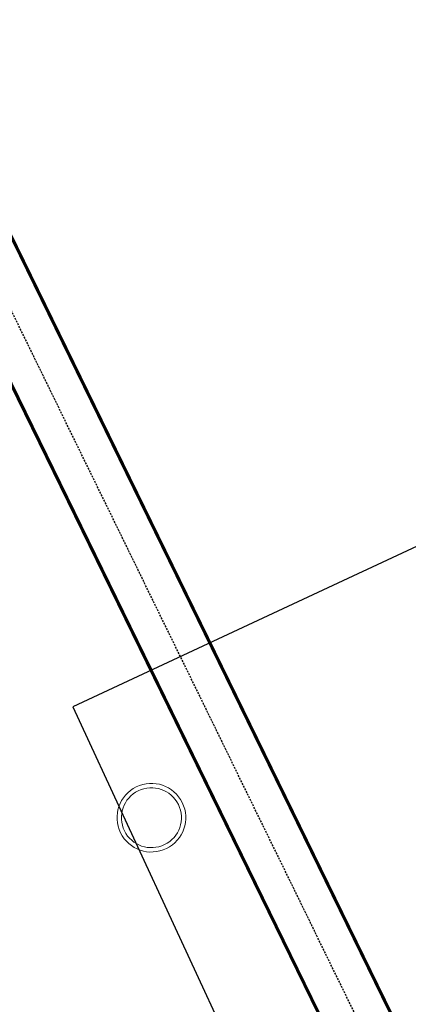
# Model space of a CAD drawing. Header units: millimetres. Extents: x -197461 to 862495, y -970068 to 63888.
# Tile 164 of 205: x -126342 to -125098, y -161758 to -158604. Entities that reach past the tile are written whole.
import ezdxf

# ---------------------------------------------------------------- set-up
doc = ezdxf.new("R2010")
doc.units = ezdxf.units.MM
doc.linetypes.add('HIDDEN', pattern=[9.525, 6.35, -3.175])
for name, color, linetype, lineweight in [('A-DETL', 90, 'CONTINUOUS', 5), ('A-Wall', 252, 'CONTINUOUS', 0), ('M-HVAC-CDFF', 50, 'CONTINUOUS', 5)]:
    doc.layers.add(name, color=color, linetype=linetype, lineweight=lineweight)
doc.layers.add('UAS', color=240, linetype='CONTINUOUS')

# ---------------------------------------------------------------- blocks, each defined once
blk = doc.blocks.new('Swegon_AB_LOCKZONE_Bb_ALSd-_RO_RFA_2018_LevelBased - LOCKZONE Bb 100-RO_ALSd 80-100-2486362-Pirmā stāva plāns uz atzīmes 0_000 M1-150')
at = {"layer": 'M-HVAC-CDFF', "color": 252}
for radius, start, end in [(110, 360, 180), (96, 360, 180), (110, 180, 360), (96, 180, 360)]:
    blk.add_arc((0, 0), radius, start, end, dxfattribs=at)

msp = doc.modelspace()

# ---------------------------------------------------------------- hatches: boundary and pattern name
at = {"layer": 'A-Wall', "true_color": 0x636466}
h = msp.add_hatch(color=251, dxfattribs=at)
h.paths.add_polyline_path([(-124387.54469, -163354.67797), (-124626.67439, -162864.94132), (-124631.16739, -162867.13517), (-124392.03768, -163356.87182)], flags=0)
h.paths.add_polyline_path([(-125109.3215, -161876.48203), (-126971.90056, -158061.92777), (-126976.39355, -158064.12162), (-125113.81449, -161878.67588)], flags=0)
h = msp.add_hatch(color=251, dxfattribs=at)
h.paths.add_polyline_path([(-124571.75756, -163444.62584), (-124810.88726, -162954.88919), (-124815.38025, -162957.08304), (-124576.25055, -163446.81969)], flags=0)
h.paths.add_polyline_path([(-125293.53436, -161966.4299), (-126366.36803, -159769.27096), (-126370.86103, -159771.46481), (-125298.02736, -161968.62375)], flags=0)
h.paths.add_polyline_path([(-126456.3159, -159585.05809), (-127156.11342, -158151.87564), (-127160.60642, -158154.06949), (-126460.8089, -159587.25194)], flags=0)

# ---------------------------------------------------------------- linework, layer by layer
at = {"layer": 'A-DETL', "color": 252, "linetype": 'HIDDEN', "lineweight": 25, "true_color": 0x939598}
msp.add_line((-124331.61886, -163708.51911), (-129788.82194, -152532.18962), dxfattribs=at)
at = {"layer": 'A-Wall', "color": 251, "lineweight": 50, "true_color": 0x636466}
for p, q in [((-125109.3215, -161876.48203), (-126971.90056, -158061.92777)), ((-126370.86103, -159771.46481), (-125298.02736, -161968.62375))]:
    msp.add_line(p, q, dxfattribs=at)
at = {"layer": 'A-Wall', "color": 251, "lineweight": 5, "true_color": 0x636466}
for p, q in [((-126976.39355, -158064.12162), (-125113.81449, -161878.67588)), ((-127156.11342, -158151.87564), (-125293.53436, -161966.4299))]:
    msp.add_line(p, q, dxfattribs=at)
at = {"layer": 'UAS', "color": 1}
msp.add_lwpolyline([(-108882.05985, -152499.80338), (-118652.02183, -157307.79889), (-116928.92324, -161062.86237), (-117178.05588, -161104.36216), (-118818.08908, -157370.02076), (-126172.67748, -160804.85161), (-125650.08955, -161932.85597), (-128053.96861, -163039.97136), (-129370.82161, -160324.40531), (-130645.95139, -160888.40749), (-128435.89154, -165936.22283), (-129409.43304, -166448.99001), (-129356.85036, -166541.02942), (-127567.5789, -165528.65149), (-127514.93272, -165633.84734), (-128488.53772, -166146.58671), (-125780.1491, -170775.09284)], dxfattribs=at)

# ---------------------------------------------------------------- block references
at = {"layer": 'M-HVAC-CDFF', "color": 251, "true_color": 0x636466, "rotation": 116.0255127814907}
msp.add_blockref('Swegon_AB_LOCKZONE_Bb_ALSd-_RO_RFA_2018_LevelBased - LOCKZONE Bb 100-RO_ALSd 80-100-2486362-Pirmā stāva plāns uz atzīmes 0_000 M1-150', (-125920.72616, -161160.50954), dxfattribs=at)

doc.saveas('drawing.dxf')
